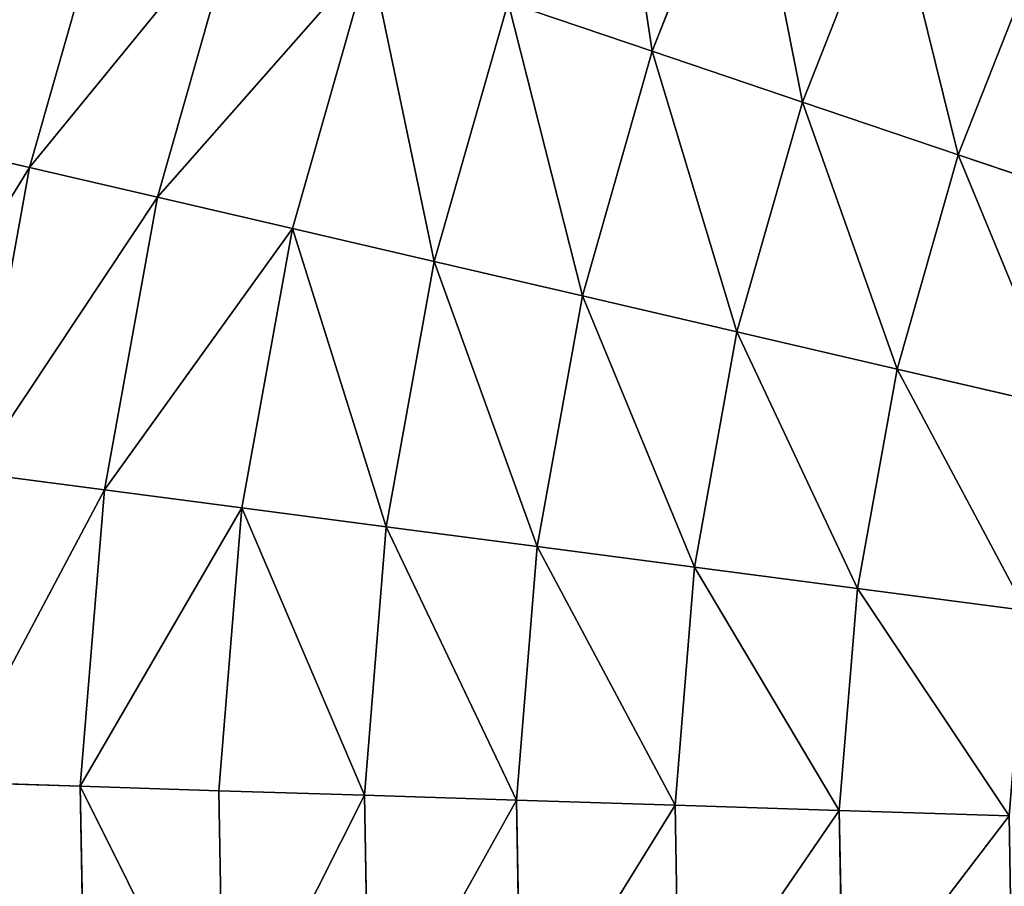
# Model space of a CAD drawing. Extents: x 5 to 965, y 4 to 104.
# Tile 173 of 256: x 232 to 245, y 54 to 64. Entities that reach past the tile are written whole.
import ezdxf

# ---------------------------------------------------------------- set-up
doc = ezdxf.new("R2010")
doc.units = 0
doc.layers.get('0').update_dxf_attribs({"color": 13, "linetype": 'CONTINUOUS'})

# ---------------------------------------------------------------- blocks, each defined once
blk = doc.blocks.new('COMPONENT_4')
for p, q in [((21.09168246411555, 63.03284604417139, 11.28925014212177), (19.95082409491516, 60.13895109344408, 11.28925014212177)), ((21.09168246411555, 63.0328460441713, 88.59029547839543), (19.95082409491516, 60.13895109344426, 88.59029547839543)), ((13.37805512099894, 62.36413452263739, 18.22010860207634), (12.33988516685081, 58.71739190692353, 18.22010860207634)), ((13.37805512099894, 62.36413452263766, 81.65943701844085), (12.33988516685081, 58.7173919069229, 81.65943701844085)), ((22.85670583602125, 62.23485711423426, 9.779396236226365), (21.78556498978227, 59.51780724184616, 9.779396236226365)), ((22.85670583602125, 62.23485711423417, 90.10014938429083), (21.78556498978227, 59.51780724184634, 90.10014938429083)), ((14.8982027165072, 61.84949491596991, 16.36182506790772), (13.90315633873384, 58.35423095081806, 16.36182506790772)), ((14.8982027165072, 61.84949491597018, 83.5177205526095), (13.90315633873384, 58.35423095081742, 83.5177205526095)), ((24.68719082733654, 61.40727217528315, 8.366292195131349), (23.688353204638, 58.87362625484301, 8.366292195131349)), ((24.68719082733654, 61.40727217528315, 91.51325342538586), (23.688353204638, 58.8736262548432, 91.51325342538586)), ((16.50298989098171, 61.30620093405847, 14.58443375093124), (15.55346814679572, 57.97084972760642, 14.58443375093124)), ((16.50298989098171, 61.30620093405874, 85.29511186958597), (15.55346814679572, 57.97084972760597, 85.29511186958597)), ((18.18855057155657, 60.73556141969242, 12.89221654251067), (17.28684484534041, 57.56817183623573, 12.89221654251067)), ((18.18855057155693, 60.73556141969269, 86.98732907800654), (17.28684484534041, 57.56817183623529, 86.98732907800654)), ((19.95082409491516, 60.13895109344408, 11.28925014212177), (18.18855057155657, 60.73556141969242, 12.89221654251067)), ((18.18855057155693, 60.73556141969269, 86.98732907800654), (19.95082409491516, 60.13895109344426, 88.59029547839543)), ((19.95082409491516, 60.13895109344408, 11.28925014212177), (19.09911057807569, 57.14716736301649, 11.28925014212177)), ((19.95082409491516, 60.13895109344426, 88.59029547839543), (19.09911057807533, 57.14716736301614, 88.59029547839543)), ((21.78556498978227, 59.51780724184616, 9.779396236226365), (19.95082409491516, 60.13895109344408, 11.28925014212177)), ((19.95082409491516, 60.13895109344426, 88.59029547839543), (21.78556498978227, 59.51780724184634, 90.10014938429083)), ((21.78556498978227, 59.51780724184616, 9.779396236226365), (20.98589943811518, 56.70885054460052, 9.779396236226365)), ((21.78556498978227, 59.51780724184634, 90.10014938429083), (20.98589943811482, 56.70885054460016, 90.10014938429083)), ((23.688353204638, 58.87362625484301, 8.366292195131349), (21.78556498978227, 59.51780724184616, 9.779396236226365)), ((21.78556498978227, 59.51780724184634, 90.10014938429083), (23.688353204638, 58.8736262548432, 91.51325342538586)), ((12.33988516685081, 58.71739190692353, 18.22010860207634), (10.86742068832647, 59.05945770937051, 20.15480758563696)), ((10.86742068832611, 59.05945770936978, 79.72473803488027), (12.33988516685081, 58.7173919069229, 81.65943701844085)), ((23.688353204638, 58.87362625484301, 8.366292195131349), (22.9426659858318, 56.25427732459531, 8.366292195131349)), ((23.688353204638, 58.8736262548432, 91.51325342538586), (22.9426659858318, 56.25427732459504, 91.51325342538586)), ((25.65460475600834, 58.20796002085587, 7.053342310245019), (23.688353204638, 58.87362625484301, 8.366292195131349)), ((23.688353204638, 58.8736262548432, 91.51325342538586), (25.65460475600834, 58.20796002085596, 92.82620331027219)), ((12.33988516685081, 58.71739190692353, 18.22010860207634), (11.66415756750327, 54.98645090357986, 18.22010860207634)), ((12.33988516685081, 58.7173919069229, 81.65943701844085), (11.66415756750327, 54.98645090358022, 81.65943701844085)), ((13.90315633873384, 58.35423095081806, 16.36182506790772), (12.33988516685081, 58.71739190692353, 18.22010860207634)), ((12.33988516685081, 58.7173919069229, 81.65943701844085), (13.90315633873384, 58.35423095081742, 83.5177205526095)), ((13.90315633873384, 58.35423095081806, 16.36182506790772), (13.25549715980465, 54.77826603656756, 16.36182506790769)), ((13.90315633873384, 58.35423095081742, 83.5177205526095), (13.25549715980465, 54.77826603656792, 83.5177205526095)), ((15.55346814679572, 57.97084972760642, 14.58443375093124), (13.90315633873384, 58.35423095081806, 16.36182506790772)), ((13.90315633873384, 58.35423095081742, 83.5177205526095), (15.55346814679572, 57.97084972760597, 85.29511186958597)), ((15.55346814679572, 57.97084972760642, 14.58443375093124), (14.93544019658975, 54.55848974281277, 14.58443375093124)), ((15.55346814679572, 57.97084972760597, 85.29511186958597), (14.93544019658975, 54.55848974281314, 85.29511186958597)), ((17.28684484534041, 57.56817183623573, 12.89221654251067), (15.55346814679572, 57.97084972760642, 14.58443375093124)), ((15.55346814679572, 57.97084972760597, 85.29511186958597), (17.28684484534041, 57.56817183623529, 86.98732907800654)), ((17.28684484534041, 57.56817183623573, 12.89221654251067), (16.69993954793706, 54.32765148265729, 12.89221654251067)), ((17.28684484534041, 57.56817183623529, 86.98732907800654), (16.69993954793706, 54.32765148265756, 86.98732907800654)), ((19.09911057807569, 57.14716736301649, 11.28925014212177), (17.28684484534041, 57.56817183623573, 12.89221654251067)), ((17.28684484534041, 57.56817183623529, 86.98732907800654), (19.09911057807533, 57.14716736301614, 88.59029547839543)), ((19.09911057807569, 57.14716736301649, 11.28925014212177), (18.54474438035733, 54.08630736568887, 11.28925014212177)), ((19.09911057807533, 57.14716736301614, 88.59029547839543), (18.54474438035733, 54.08630736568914, 88.59029547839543)), ((20.98589943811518, 56.70885054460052, 9.779396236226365), (19.09911057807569, 57.14716736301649, 11.28925014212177)), ((19.09911057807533, 57.14716736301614, 88.59029547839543), (20.98589943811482, 56.70885054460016, 90.10014938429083)), ((20.98589943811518, 56.70885054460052, 9.779396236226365), (20.46541039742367, 53.8350388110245, 9.779396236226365)), ((20.98589943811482, 56.70885054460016, 90.10014938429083), (20.46541039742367, 53.83503881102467, 90.10014938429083)), ((22.9426659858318, 56.25427732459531, 8.366292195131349), (20.98589943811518, 56.70885054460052, 9.779396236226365)), ((20.98589943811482, 56.70885054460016, 90.10014938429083), (22.9426659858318, 56.25427732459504, 91.51325342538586)), ((22.9426659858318, 56.25427732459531, 8.366292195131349), (22.45731054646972, 53.57445114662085, 8.366292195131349)), ((22.9426659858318, 56.25427732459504, 91.51325342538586), (22.45731054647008, 53.57445114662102, 91.51325342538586)), ((24.96469619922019, 55.78454280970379, 7.053342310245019), (22.9426659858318, 56.25427732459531, 8.366292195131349)), ((22.9426659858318, 56.25427732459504, 91.51325342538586), (24.96469619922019, 55.78454280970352, 92.82620331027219)), ((13.25549715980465, 54.77826603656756, 16.36182506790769), (11.66415756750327, 54.98645090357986, 18.22010860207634)), ((11.66415756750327, 54.98645090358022, 81.65943701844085), (13.25549715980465, 54.77826603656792, 83.5177205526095)), ((13.25549715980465, 54.77826603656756, 16.36182506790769), (12.96146249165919, 51.15603867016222, 16.36182506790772)), ((13.25549715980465, 54.77826603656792, 83.5177205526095), (12.96146249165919, 51.15603867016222, 83.5177205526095)), ((14.93544019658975, 54.55848974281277, 14.58443375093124), (13.25549715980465, 54.77826603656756, 16.36182506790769)), ((13.25549715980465, 54.77826603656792, 83.5177205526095), (14.93544019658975, 54.55848974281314, 85.29511186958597)), ((14.93544019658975, 54.55848974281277, 14.58443375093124), (14.65485798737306, 51.10198387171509, 14.58443375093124)), ((14.93544019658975, 54.55848974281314, 85.29511186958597), (14.65485798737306, 51.10198387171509, 85.29511186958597)), ((16.69993954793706, 54.32765148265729, 12.89221654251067), (14.93544019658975, 54.55848974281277, 14.58443375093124)), ((14.93544019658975, 54.55848974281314, 85.29511186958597), (16.69993954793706, 54.32765148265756, 86.98732907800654)), ((16.69993954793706, 54.32765148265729, 12.89221654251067), (16.43348689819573, 51.04520834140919, 12.89221654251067)), ((16.69993954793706, 54.32765148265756, 86.98732907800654), (16.43348689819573, 51.04520834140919, 86.98732907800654)), ((18.54474438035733, 54.08630736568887, 11.28925014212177), (16.69993954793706, 54.32765148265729, 12.89221654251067)), ((16.69993954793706, 54.32765148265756, 86.98732907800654), (18.54474438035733, 54.08630736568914, 88.59029547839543)), ((18.54474438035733, 54.08630736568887, 11.28925014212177), (18.29306435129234, 50.98584885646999, 11.28925014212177)), ((18.54474438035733, 54.08630736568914, 88.59029547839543), (18.29306435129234, 50.98584885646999, 88.59029547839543)), ((20.46541039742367, 53.8350388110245, 9.779396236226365), (18.54474438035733, 54.08630736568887, 11.28925014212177)), ((18.54474438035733, 54.08630736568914, 88.59029547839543), (20.46541039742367, 53.83503881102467, 90.10014938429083)), ((20.46541039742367, 53.8350388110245, 9.779396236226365), (20.22911046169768, 50.92404841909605, 9.779396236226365)), ((20.46541039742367, 53.83503881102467, 90.10014938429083), (20.22911046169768, 50.92404841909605, 90.10014938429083)), ((22.45731054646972, 53.57445114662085, 8.366292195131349), (20.46541039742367, 53.8350388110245, 9.779396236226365)), ((20.46541039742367, 53.83503881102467, 90.10014938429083), (22.45731054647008, 53.57445114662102, 91.51325342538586)), ((22.45731054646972, 53.57445114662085, 8.366292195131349), (22.23696112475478, 50.85995591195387, 8.366292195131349)), ((22.45731054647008, 53.57445114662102, 91.51325342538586), (22.23696112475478, 50.85995591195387, 91.51325342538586)), ((24.51564616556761, 53.30517215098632, 7.053342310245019), (22.45731054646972, 53.57445114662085, 8.366292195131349)), ((22.45731054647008, 53.57445114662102, 91.51325342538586), (24.51564616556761, 53.3051721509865, 92.82620331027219)), ((12.96146249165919, 51.15603867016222, 16.36182506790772), (11.35737994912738, 51.20724251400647, 18.22010860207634)), ((11.35737994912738, 51.20724251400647, 81.65943701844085), (12.96146249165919, 51.15603867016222, 83.5177205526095)), ((14.65485798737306, 51.10198387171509, 14.58443375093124), (12.96146249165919, 51.15603867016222, 16.36182506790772)), ((12.96146249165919, 51.15603867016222, 16.36182506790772), (13.02388404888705, 47.52243288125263, 16.36182506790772)), ((12.96146249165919, 51.15603867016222, 83.5177205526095), (14.65485798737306, 51.10198387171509, 85.29511186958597)), ((12.96146249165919, 51.15603867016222, 83.5177205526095), (13.02388404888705, 47.5224328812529, 83.5177205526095)), ((16.43348689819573, 51.04520834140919, 12.89221654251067), (14.65485798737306, 51.10198387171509, 14.58443375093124)), ((14.65485798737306, 51.10198387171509, 14.58443375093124), (14.71442367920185, 47.63462015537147, 14.58443375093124)), ((14.65485798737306, 51.10198387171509, 85.29511186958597), (16.43348689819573, 51.04520834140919, 86.98732907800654)), ((14.65485798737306, 51.10198387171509, 85.29511186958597), (14.71442367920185, 47.63462015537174, 85.29511186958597)), ((18.29306435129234, 50.98584885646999, 11.28925014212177), (16.43348689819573, 51.04520834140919, 12.89221654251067)), ((16.43348689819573, 51.04520834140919, 12.89221654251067), (16.49005298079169, 47.75245413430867, 12.89221654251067)), ((16.43348689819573, 51.04520834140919, 86.98732907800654), (18.29306435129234, 50.98584885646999, 88.59029547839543)), ((16.43348689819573, 51.04520834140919, 86.98732907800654), (16.49005298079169, 47.75245413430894, 86.98732907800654)), ((20.22911046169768, 50.92404841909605, 9.779396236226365), (18.29306435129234, 50.98584885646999, 11.28925014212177)), ((18.29306435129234, 50.98584885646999, 11.28925014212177), (18.3464943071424, 47.87565094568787, 11.28925014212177)), ((18.29306435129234, 50.98584885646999, 88.59029547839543), (20.22911046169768, 50.92404841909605, 90.10014938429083)), ((18.29306435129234, 50.98584885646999, 88.59029547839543), (18.3464943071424, 47.87565094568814, 88.59029547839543)), ((22.23696112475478, 50.85995591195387, 8.366292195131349), (20.22911046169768, 50.92404841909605, 9.779396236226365)), ((20.22911046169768, 50.92404841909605, 9.779396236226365), (20.27927532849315, 48.00391379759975, 9.779396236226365)), ((20.22911046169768, 50.92404841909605, 90.10014938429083), (22.23696112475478, 50.85995591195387, 91.51325342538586)), ((20.22911046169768, 50.92404841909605, 90.10014938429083), (20.27927532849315, 48.00391379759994, 90.10014938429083)), ((24.31177925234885, 50.79372573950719, 7.053342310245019), (22.23696112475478, 50.85995591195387, 8.366292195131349)), ((22.23696112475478, 50.85995591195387, 8.366292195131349), (22.28373980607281, 48.13693369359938, 8.366292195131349)), ((22.23696112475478, 50.85995591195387, 91.51325342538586), (24.31177925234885, 50.79372573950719, 92.82620331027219)), ((22.23696112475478, 50.85995591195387, 91.51325342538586), (22.28373980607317, 48.13693369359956, 91.51325342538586))]:
    blk.add_line(p, q)
mesh = blk.add_polyface()
corners = [(19.39637280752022, 63.79931653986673, 12.89221654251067), (19.95082409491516, 60.13895109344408, 11.28925014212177), (18.18855057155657, 60.73556141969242, 12.89221654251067), (21.09168246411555, 63.03284604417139, 11.28925014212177)]
mesh.append_faces([[corners[k] for k in face] for face in [(0, 1, 2), (1, 0, 3)]], dxfattribs={"vtx0": -1})
mesh = blk.add_polyface()
corners = [(19.95082409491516, 60.13895109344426, 88.59029547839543), (19.39637280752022, 63.79931653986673, 86.98732907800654), (18.18855057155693, 60.73556141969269, 86.98732907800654), (21.09168246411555, 63.0328460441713, 88.59029547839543)]
mesh.append_faces([[corners[k] for k in face] for face in [(0, 1, 2), (1, 0, 3)]], dxfattribs={"vtx0": -1})
mesh = blk.add_polyface()
corners = [(21.09168246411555, 63.03284604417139, 11.28925014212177), (21.78556498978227, 59.51780724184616, 9.779396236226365), (19.95082409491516, 60.13895109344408, 11.28925014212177), (22.85670583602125, 62.23485711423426, 9.779396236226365)]
mesh.append_faces([[corners[k] for k in face] for face in [(0, 1, 2), (1, 0, 3)]], dxfattribs={"vtx0": -1})
mesh = blk.add_polyface()
corners = [(21.78556498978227, 59.51780724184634, 90.10014938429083), (21.09168246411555, 63.0328460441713, 88.59029547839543), (19.95082409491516, 60.13895109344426, 88.59029547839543), (22.85670583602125, 62.23485711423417, 90.10014938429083)]
mesh.append_faces([[corners[k] for k in face] for face in [(0, 1, 2), (1, 0, 3)]], dxfattribs={"vtx0": -1})
mesh = blk.add_polyface()
corners = [(10.86742068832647, 59.05945770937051, 20.15480758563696), (13.37805512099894, 62.36413452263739, 18.22010860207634), (12.33988516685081, 58.71739190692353, 18.22010860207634), (11.94620927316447, 62.84887994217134, 20.15480758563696)]
mesh.append_faces([[corners[k] for k in face] for face in [(0, 1, 2), (1, 0, 3)]], dxfattribs={"vtx0": -1})
mesh = blk.add_polyface()
corners = [(13.37805512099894, 62.36413452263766, 81.65943701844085), (10.86742068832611, 59.05945770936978, 79.72473803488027), (12.33988516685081, 58.7173919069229, 81.65943701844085), (11.94620927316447, 62.84887994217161, 79.72473803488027)]
mesh.append_faces([[corners[k] for k in face] for face in [(0, 1, 2), (1, 0, 3)]], dxfattribs={"vtx0": -1})
mesh = blk.add_polyface()
corners = [(12.33988516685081, 58.71739190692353, 18.22010860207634), (14.8982027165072, 61.84949491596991, 16.36182506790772), (13.90315633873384, 58.35423095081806, 16.36182506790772), (13.37805512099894, 62.36413452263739, 18.22010860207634)]
mesh.append_faces([[corners[k] for k in face] for face in [(0, 1, 2), (1, 0, 3)]], dxfattribs={"vtx0": -1})
mesh = blk.add_polyface()
corners = [(14.8982027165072, 61.84949491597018, 83.5177205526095), (12.33988516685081, 58.7173919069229, 81.65943701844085), (13.90315633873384, 58.35423095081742, 83.5177205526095), (13.37805512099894, 62.36413452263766, 81.65943701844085)]
mesh.append_faces([[corners[k] for k in face] for face in [(0, 1, 2), (1, 0, 3)]], dxfattribs={"vtx0": -1})
mesh = blk.add_polyface()
corners = [(22.85670583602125, 62.23485711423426, 9.779396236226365), (23.688353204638, 58.87362625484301, 8.366292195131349), (21.78556498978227, 59.51780724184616, 9.779396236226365), (24.68719082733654, 61.40727217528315, 8.366292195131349)]
mesh.append_faces([[corners[k] for k in face] for face in [(0, 1, 2), (1, 0, 3)]], dxfattribs={"vtx0": -1})
mesh = blk.add_polyface()
corners = [(23.688353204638, 58.8736262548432, 91.51325342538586), (22.85670583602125, 62.23485711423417, 90.10014938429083), (21.78556498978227, 59.51780724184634, 90.10014938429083), (24.68719082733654, 61.40727217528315, 91.51325342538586)]
mesh.append_faces([[corners[k] for k in face] for face in [(0, 1, 2), (1, 0, 3)]], dxfattribs={"vtx0": -1})
mesh = blk.add_polyface()
corners = [(13.90315633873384, 58.35423095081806, 16.36182506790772), (16.50298989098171, 61.30620093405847, 14.58443375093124), (15.55346814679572, 57.97084972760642, 14.58443375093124), (14.8982027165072, 61.84949491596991, 16.36182506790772)]
mesh.append_faces([[corners[k] for k in face] for face in [(0, 1, 2), (1, 0, 3)]], dxfattribs={"vtx0": -1})
mesh = blk.add_polyface()
corners = [(16.50298989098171, 61.30620093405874, 85.29511186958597), (13.90315633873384, 58.35423095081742, 83.5177205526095), (15.55346814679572, 57.97084972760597, 85.29511186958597), (14.8982027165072, 61.84949491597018, 83.5177205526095)]
mesh.append_faces([[corners[k] for k in face] for face in [(0, 1, 2), (1, 0, 3)]], dxfattribs={"vtx0": -1})
mesh = blk.add_polyface()
corners = [(24.68719082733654, 61.40727217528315, 8.366292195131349), (25.65460475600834, 58.20796002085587, 7.053342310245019), (23.688353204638, 58.87362625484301, 8.366292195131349), (26.57872763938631, 60.55208495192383, 7.053342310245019)]
mesh.append_faces([[corners[k] for k in face] for face in [(0, 1, 2), (1, 0, 3)]], dxfattribs={"vtx0": -1})
mesh = blk.add_polyface()
corners = [(25.65460475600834, 58.20796002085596, 92.82620331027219), (24.68719082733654, 61.40727217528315, 91.51325342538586), (23.688353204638, 58.8736262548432, 91.51325342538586), (26.57872763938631, 60.55208495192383, 92.82620331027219)]
mesh.append_faces([[corners[k] for k in face] for face in [(0, 1, 2), (1, 0, 3)]], dxfattribs={"vtx0": -1})
mesh = blk.add_polyface()
corners = [(16.50298989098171, 61.30620093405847, 14.58443375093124), (17.28684484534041, 57.56817183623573, 12.89221654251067), (15.55346814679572, 57.97084972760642, 14.58443375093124), (18.18855057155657, 60.73556141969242, 12.89221654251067)]
mesh.append_faces([[corners[k] for k in face] for face in [(0, 1, 2), (1, 0, 3)]], dxfattribs={"vtx0": -1})
mesh = blk.add_polyface()
corners = [(17.28684484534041, 57.56817183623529, 86.98732907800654), (16.50298989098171, 61.30620093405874, 85.29511186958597), (15.55346814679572, 57.97084972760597, 85.29511186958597), (18.18855057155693, 60.73556141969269, 86.98732907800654)]
mesh.append_faces([[corners[k] for k in face] for face in [(0, 1, 2), (1, 0, 3)]], dxfattribs={"vtx0": -1})
mesh = blk.add_polyface()
corners = [(18.18855057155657, 60.73556141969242, 12.89221654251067), (19.09911057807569, 57.14716736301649, 11.28925014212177), (17.28684484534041, 57.56817183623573, 12.89221654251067), (19.95082409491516, 60.13895109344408, 11.28925014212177)]
mesh.append_faces([[corners[k] for k in face] for face in [(0, 1, 2), (1, 0, 3)]], dxfattribs={"vtx0": -1})
mesh = blk.add_polyface()
corners = [(19.09911057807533, 57.14716736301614, 88.59029547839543), (18.18855057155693, 60.73556141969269, 86.98732907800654), (17.28684484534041, 57.56817183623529, 86.98732907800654), (19.95082409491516, 60.13895109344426, 88.59029547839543)]
mesh.append_faces([[corners[k] for k in face] for face in [(0, 1, 2), (1, 0, 3)]], dxfattribs={"vtx0": -1})
mesh = blk.add_polyface()
corners = [(19.95082409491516, 60.13895109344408, 11.28925014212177), (20.98589943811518, 56.70885054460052, 9.779396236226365), (19.09911057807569, 57.14716736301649, 11.28925014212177), (21.78556498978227, 59.51780724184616, 9.779396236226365)]
mesh.append_faces([[corners[k] for k in face] for face in [(0, 1, 2), (1, 0, 3)]], dxfattribs={"vtx0": -1})
mesh = blk.add_polyface()
corners = [(20.98589943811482, 56.70885054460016, 90.10014938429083), (19.95082409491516, 60.13895109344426, 88.59029547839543), (19.09911057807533, 57.14716736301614, 88.59029547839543), (21.78556498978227, 59.51780724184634, 90.10014938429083)]
mesh.append_faces([[corners[k] for k in face] for face in [(0, 1, 2), (1, 0, 3)]], dxfattribs={"vtx0": -1})
mesh = blk.add_polyface()
corners = [(21.78556498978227, 59.51780724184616, 9.779396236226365), (22.9426659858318, 56.25427732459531, 8.366292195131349), (20.98589943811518, 56.70885054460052, 9.779396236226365), (23.688353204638, 58.87362625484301, 8.366292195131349)]
mesh.append_faces([[corners[k] for k in face] for face in [(0, 1, 2), (1, 0, 3)]], dxfattribs={"vtx0": -1})
mesh = blk.add_polyface()
corners = [(22.9426659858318, 56.25427732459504, 91.51325342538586), (21.78556498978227, 59.51780724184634, 90.10014938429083), (20.98589943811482, 56.70885054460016, 90.10014938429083), (23.688353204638, 58.8736262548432, 91.51325342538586)]
mesh.append_faces([[corners[k] for k in face] for face in [(0, 1, 2), (1, 0, 3)]], dxfattribs={"vtx0": -1})
mesh = blk.add_polyface()
corners = [(10.16525509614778, 55.18254280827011, 20.15480758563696), (12.33988516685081, 58.71739190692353, 18.22010860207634), (11.66415756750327, 54.98645090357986, 18.22010860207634), (10.86742068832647, 59.05945770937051, 20.15480758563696)]
mesh.append_faces([[corners[k] for k in face] for face in [(0, 1, 2), (1, 0, 3)]], dxfattribs={"vtx0": -1})
mesh = blk.add_polyface()
corners = [(12.33988516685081, 58.7173919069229, 81.65943701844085), (10.16525509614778, 55.18254280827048, 79.72473803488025), (11.66415756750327, 54.98645090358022, 81.65943701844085), (10.86742068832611, 59.05945770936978, 79.72473803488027)]
mesh.append_faces([[corners[k] for k in face] for face in [(0, 1, 2), (1, 0, 3)]], dxfattribs={"vtx0": -1})
mesh = blk.add_polyface()
corners = [(23.688353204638, 58.87362625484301, 8.366292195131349), (24.96469619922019, 55.78454280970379, 7.053342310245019), (22.9426659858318, 56.25427732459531, 8.366292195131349), (25.65460475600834, 58.20796002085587, 7.053342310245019)]
mesh.append_faces([[corners[k] for k in face] for face in [(0, 1, 2), (1, 0, 3)]], dxfattribs={"vtx0": -1})
mesh = blk.add_polyface()
corners = [(24.96469619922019, 55.78454280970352, 92.82620331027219), (23.688353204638, 58.8736262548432, 91.51325342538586), (22.9426659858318, 56.25427732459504, 91.51325342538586), (25.65460475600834, 58.20796002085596, 92.82620331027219)]
mesh.append_faces([[corners[k] for k in face] for face in [(0, 1, 2), (1, 0, 3)]], dxfattribs={"vtx0": -1})
mesh = blk.add_polyface()
corners = [(11.66415756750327, 54.98645090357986, 18.22010860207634), (13.90315633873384, 58.35423095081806, 16.36182506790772), (13.25549715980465, 54.77826603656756, 16.36182506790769), (12.33988516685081, 58.71739190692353, 18.22010860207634)]
mesh.append_faces([[corners[k] for k in face] for face in [(0, 1, 2), (1, 0, 3)]], dxfattribs={"vtx0": -1})
mesh = blk.add_polyface()
corners = [(13.90315633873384, 58.35423095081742, 83.5177205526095), (11.66415756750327, 54.98645090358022, 81.65943701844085), (13.25549715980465, 54.77826603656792, 83.5177205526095), (12.33988516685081, 58.7173919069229, 81.65943701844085)]
mesh.append_faces([[corners[k] for k in face] for face in [(0, 1, 2), (1, 0, 3)]], dxfattribs={"vtx0": -1})
mesh = blk.add_polyface()
corners = [(13.25549715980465, 54.77826603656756, 16.36182506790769), (15.55346814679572, 57.97084972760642, 14.58443375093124), (14.93544019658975, 54.55848974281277, 14.58443375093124), (13.90315633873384, 58.35423095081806, 16.36182506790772)]
mesh.append_faces([[corners[k] for k in face] for face in [(0, 1, 2), (1, 0, 3)]], dxfattribs={"vtx0": -1})
mesh = blk.add_polyface()
corners = [(15.55346814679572, 57.97084972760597, 85.29511186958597), (13.25549715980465, 54.77826603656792, 83.5177205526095), (14.93544019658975, 54.55848974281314, 85.29511186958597), (13.90315633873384, 58.35423095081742, 83.5177205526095)]
mesh.append_faces([[corners[k] for k in face] for face in [(0, 1, 2), (1, 0, 3)]], dxfattribs={"vtx0": -1})
mesh = blk.add_polyface()
corners = [(15.55346814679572, 57.97084972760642, 14.58443375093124), (16.69993954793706, 54.32765148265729, 12.89221654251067), (14.93544019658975, 54.55848974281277, 14.58443375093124), (17.28684484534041, 57.56817183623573, 12.89221654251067)]
mesh.append_faces([[corners[k] for k in face] for face in [(0, 1, 2), (1, 0, 3)]], dxfattribs={"vtx0": -1})
mesh = blk.add_polyface()
corners = [(16.69993954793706, 54.32765148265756, 86.98732907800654), (15.55346814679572, 57.97084972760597, 85.29511186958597), (14.93544019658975, 54.55848974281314, 85.29511186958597), (17.28684484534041, 57.56817183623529, 86.98732907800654)]
mesh.append_faces([[corners[k] for k in face] for face in [(0, 1, 2), (1, 0, 3)]], dxfattribs={"vtx0": -1})
mesh = blk.add_polyface()
corners = [(17.28684484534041, 57.56817183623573, 12.89221654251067), (18.54474438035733, 54.08630736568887, 11.28925014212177), (16.69993954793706, 54.32765148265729, 12.89221654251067), (19.09911057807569, 57.14716736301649, 11.28925014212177)]
mesh.append_faces([[corners[k] for k in face] for face in [(0, 1, 2), (1, 0, 3)]], dxfattribs={"vtx0": -1})
mesh = blk.add_polyface()
corners = [(18.54474438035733, 54.08630736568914, 88.59029547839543), (17.28684484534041, 57.56817183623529, 86.98732907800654), (16.69993954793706, 54.32765148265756, 86.98732907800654), (19.09911057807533, 57.14716736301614, 88.59029547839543)]
mesh.append_faces([[corners[k] for k in face] for face in [(0, 1, 2), (1, 0, 3)]], dxfattribs={"vtx0": -1})
mesh = blk.add_polyface()
corners = [(19.09911057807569, 57.14716736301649, 11.28925014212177), (20.46541039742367, 53.8350388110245, 9.779396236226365), (18.54474438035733, 54.08630736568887, 11.28925014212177), (20.98589943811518, 56.70885054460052, 9.779396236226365)]
mesh.append_faces([[corners[k] for k in face] for face in [(0, 1, 2), (1, 0, 3)]], dxfattribs={"vtx0": -1})
mesh = blk.add_polyface()
corners = [(20.46541039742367, 53.83503881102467, 90.10014938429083), (19.09911057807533, 57.14716736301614, 88.59029547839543), (18.54474438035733, 54.08630736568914, 88.59029547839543), (20.98589943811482, 56.70885054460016, 90.10014938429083)]
mesh.append_faces([[corners[k] for k in face] for face in [(0, 1, 2), (1, 0, 3)]], dxfattribs={"vtx0": -1})
mesh = blk.add_polyface()
corners = [(20.98589943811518, 56.70885054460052, 9.779396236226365), (22.45731054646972, 53.57445114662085, 8.366292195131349), (20.46541039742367, 53.8350388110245, 9.779396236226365), (22.9426659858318, 56.25427732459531, 8.366292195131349)]
mesh.append_faces([[corners[k] for k in face] for face in [(0, 1, 2), (1, 0, 3)]], dxfattribs={"vtx0": -1})
mesh = blk.add_polyface()
corners = [(22.45731054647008, 53.57445114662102, 91.51325342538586), (20.98589943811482, 56.70885054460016, 90.10014938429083), (20.46541039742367, 53.83503881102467, 90.10014938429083), (22.9426659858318, 56.25427732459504, 91.51325342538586)]
mesh.append_faces([[corners[k] for k in face] for face in [(0, 1, 2), (1, 0, 3)]], dxfattribs={"vtx0": -1})
mesh = blk.add_polyface()
corners = [(22.9426659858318, 56.25427732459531, 8.366292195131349), (24.51564616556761, 53.30517215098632, 7.053342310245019), (22.45731054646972, 53.57445114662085, 8.366292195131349), (24.96469619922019, 55.78454280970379, 7.053342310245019)]
mesh.append_faces([[corners[k] for k in face] for face in [(0, 1, 2), (1, 0, 3)]], dxfattribs={"vtx0": -1})
mesh = blk.add_polyface()
corners = [(24.51564616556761, 53.3051721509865, 92.82620331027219), (22.9426659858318, 56.25427732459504, 91.51325342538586), (22.45731054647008, 53.57445114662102, 91.51325342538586), (24.96469619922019, 55.78454280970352, 92.82620331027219)]
mesh.append_faces([[corners[k] for k in face] for face in [(0, 1, 2), (1, 0, 3)]], dxfattribs={"vtx0": -1})
mesh = blk.add_polyface()
corners = [(11.35737994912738, 51.20724251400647, 18.22010860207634), (13.25549715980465, 54.77826603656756, 16.36182506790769), (12.96146249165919, 51.15603867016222, 16.36182506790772), (11.66415756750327, 54.98645090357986, 18.22010860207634)]
mesh.append_faces([[corners[k] for k in face] for face in [(0, 1, 2), (1, 0, 3)]], dxfattribs={"vtx0": -1})
mesh = blk.add_polyface()
corners = [(13.25549715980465, 54.77826603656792, 83.5177205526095), (11.35737994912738, 51.20724251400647, 81.65943701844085), (12.96146249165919, 51.15603867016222, 83.5177205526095), (11.66415756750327, 54.98645090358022, 81.65943701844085)]
mesh.append_faces([[corners[k] for k in face] for face in [(0, 1, 2), (1, 0, 3)]], dxfattribs={"vtx0": -1})
mesh = blk.add_polyface()
corners = [(12.96146249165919, 51.15603867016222, 16.36182506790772), (14.93544019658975, 54.55848974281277, 14.58443375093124), (14.65485798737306, 51.10198387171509, 14.58443375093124), (13.25549715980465, 54.77826603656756, 16.36182506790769)]
mesh.append_faces([[corners[k] for k in face] for face in [(0, 1, 2), (1, 0, 3)]], dxfattribs={"vtx0": -1})
mesh = blk.add_polyface()
corners = [(14.93544019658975, 54.55848974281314, 85.29511186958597), (12.96146249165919, 51.15603867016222, 83.5177205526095), (14.65485798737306, 51.10198387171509, 85.29511186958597), (13.25549715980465, 54.77826603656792, 83.5177205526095)]
mesh.append_faces([[corners[k] for k in face] for face in [(0, 1, 2), (1, 0, 3)]], dxfattribs={"vtx0": -1})
mesh = blk.add_polyface()
corners = [(14.93544019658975, 54.55848974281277, 14.58443375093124), (16.43348689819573, 51.04520834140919, 12.89221654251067), (14.65485798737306, 51.10198387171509, 14.58443375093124), (16.69993954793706, 54.32765148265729, 12.89221654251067)]
mesh.append_faces([[corners[k] for k in face] for face in [(0, 1, 2), (1, 0, 3)]], dxfattribs={"vtx0": -1})
mesh = blk.add_polyface()
corners = [(16.43348689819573, 51.04520834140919, 86.98732907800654), (14.93544019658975, 54.55848974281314, 85.29511186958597), (14.65485798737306, 51.10198387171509, 85.29511186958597), (16.69993954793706, 54.32765148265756, 86.98732907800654)]
mesh.append_faces([[corners[k] for k in face] for face in [(0, 1, 2), (1, 0, 3)]], dxfattribs={"vtx0": -1})
mesh = blk.add_polyface()
corners = [(16.69993954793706, 54.32765148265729, 12.89221654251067), (18.29306435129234, 50.98584885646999, 11.28925014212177), (16.43348689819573, 51.04520834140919, 12.89221654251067), (18.54474438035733, 54.08630736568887, 11.28925014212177)]
mesh.append_faces([[corners[k] for k in face] for face in [(0, 1, 2), (1, 0, 3)]], dxfattribs={"vtx0": -1})
mesh = blk.add_polyface()
corners = [(18.29306435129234, 50.98584885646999, 88.59029547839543), (16.69993954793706, 54.32765148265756, 86.98732907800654), (16.43348689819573, 51.04520834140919, 86.98732907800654), (18.54474438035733, 54.08630736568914, 88.59029547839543)]
mesh.append_faces([[corners[k] for k in face] for face in [(0, 1, 2), (1, 0, 3)]], dxfattribs={"vtx0": -1})
mesh = blk.add_polyface()
corners = [(18.54474438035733, 54.08630736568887, 11.28925014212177), (20.22911046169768, 50.92404841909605, 9.779396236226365), (18.29306435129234, 50.98584885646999, 11.28925014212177), (20.46541039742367, 53.8350388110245, 9.779396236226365)]
mesh.append_faces([[corners[k] for k in face] for face in [(0, 1, 2), (1, 0, 3)]], dxfattribs={"vtx0": -1})
mesh = blk.add_polyface()
corners = [(20.22911046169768, 50.92404841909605, 90.10014938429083), (18.54474438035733, 54.08630736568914, 88.59029547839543), (18.29306435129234, 50.98584885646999, 88.59029547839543), (20.46541039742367, 53.83503881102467, 90.10014938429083)]
mesh.append_faces([[corners[k] for k in face] for face in [(0, 1, 2), (1, 0, 3)]], dxfattribs={"vtx0": -1})
mesh = blk.add_polyface()
corners = [(20.46541039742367, 53.8350388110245, 9.779396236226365), (22.23696112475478, 50.85995591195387, 8.366292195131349), (20.22911046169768, 50.92404841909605, 9.779396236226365), (22.45731054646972, 53.57445114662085, 8.366292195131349)]
mesh.append_faces([[corners[k] for k in face] for face in [(0, 1, 2), (1, 0, 3)]], dxfattribs={"vtx0": -1})
mesh = blk.add_polyface()
corners = [(22.23696112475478, 50.85995591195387, 91.51325342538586), (20.46541039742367, 53.83503881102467, 90.10014938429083), (20.22911046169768, 50.92404841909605, 90.10014938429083), (22.45731054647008, 53.57445114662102, 91.51325342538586)]
mesh.append_faces([[corners[k] for k in face] for face in [(0, 1, 2), (1, 0, 3)]], dxfattribs={"vtx0": -1})
mesh = blk.add_polyface()
corners = [(22.45731054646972, 53.57445114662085, 8.366292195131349), (24.31177925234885, 50.79372573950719, 7.053342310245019), (22.23696112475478, 50.85995591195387, 8.366292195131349), (24.51564616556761, 53.30517215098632, 7.053342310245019)]
mesh.append_faces([[corners[k] for k in face] for face in [(0, 1, 2), (1, 0, 3)]], dxfattribs={"vtx0": -1})
mesh = blk.add_polyface()
corners = [(24.31177925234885, 50.79372573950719, 92.82620331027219), (22.45731054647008, 53.57445114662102, 91.51325342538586), (22.23696112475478, 50.85995591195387, 91.51325342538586), (24.51564616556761, 53.3051721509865, 92.82620331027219)]
mesh.append_faces([[corners[k] for k in face] for face in [(0, 1, 2), (1, 0, 3)]], dxfattribs={"vtx0": -1})
mesh = blk.add_polyface()
corners = [(11.35737994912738, 51.20724251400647, 18.22010860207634), (13.02388404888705, 47.52243288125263, 16.36182506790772), (11.42250674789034, 47.41616258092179, 18.22010860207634), (12.96146249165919, 51.15603867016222, 16.36182506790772)]
mesh.append_faces([[corners[k] for k in face] for face in [(0, 1, 2), (1, 0, 3)]], dxfattribs={"vtx0": -1})
mesh = blk.add_polyface()
corners = [(13.02388404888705, 47.5224328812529, 83.5177205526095), (11.35737994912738, 51.20724251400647, 81.65943701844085), (11.42250674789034, 47.41616258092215, 81.65943701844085), (12.96146249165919, 51.15603867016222, 83.5177205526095)]
mesh.append_faces([[corners[k] for k in face] for face in [(0, 1, 2), (1, 0, 3)]], dxfattribs={"vtx0": -1})
mesh = blk.add_polyface()
corners = [(12.96146249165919, 51.15603867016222, 16.36182506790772), (14.71442367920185, 47.63462015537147, 14.58443375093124), (13.02388404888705, 47.52243288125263, 16.36182506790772), (14.65485798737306, 51.10198387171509, 14.58443375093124)]
mesh.append_faces([[corners[k] for k in face] for face in [(0, 1, 2), (1, 0, 3)]], dxfattribs={"vtx0": -1})
mesh = blk.add_polyface()
corners = [(14.71442367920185, 47.63462015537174, 85.29511186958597), (12.96146249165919, 51.15603867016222, 83.5177205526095), (13.02388404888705, 47.5224328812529, 83.5177205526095), (14.65485798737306, 51.10198387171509, 85.29511186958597)]
mesh.append_faces([[corners[k] for k in face] for face in [(0, 1, 2), (1, 0, 3)]], dxfattribs={"vtx0": -1})
mesh = blk.add_polyface()
corners = [(16.43348689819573, 51.04520834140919, 12.89221654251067), (14.71442367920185, 47.63462015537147, 14.58443375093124), (14.65485798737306, 51.10198387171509, 14.58443375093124), (16.49005298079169, 47.75245413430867, 12.89221654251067)]
mesh.append_faces([[corners[k] for k in face] for face in [(0, 1, 2), (1, 0, 3)]], dxfattribs={"vtx0": -1})
mesh = blk.add_polyface()
corners = [(14.71442367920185, 47.63462015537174, 85.29511186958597), (16.43348689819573, 51.04520834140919, 86.98732907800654), (14.65485798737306, 51.10198387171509, 85.29511186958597), (16.49005298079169, 47.75245413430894, 86.98732907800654)]
mesh.append_faces([[corners[k] for k in face] for face in [(0, 1, 2), (1, 0, 3)]], dxfattribs={"vtx0": -1})
mesh = blk.add_polyface()
corners = [(18.29306435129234, 50.98584885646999, 11.28925014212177), (16.49005298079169, 47.75245413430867, 12.89221654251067), (16.43348689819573, 51.04520834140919, 12.89221654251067), (18.3464943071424, 47.87565094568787, 11.28925014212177)]
mesh.append_faces([[corners[k] for k in face] for face in [(0, 1, 2), (1, 0, 3)]], dxfattribs={"vtx0": -1})
mesh = blk.add_polyface()
corners = [(16.49005298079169, 47.75245413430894, 86.98732907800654), (18.29306435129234, 50.98584885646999, 88.59029547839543), (16.43348689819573, 51.04520834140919, 86.98732907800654), (18.3464943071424, 47.87565094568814, 88.59029547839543)]
mesh.append_faces([[corners[k] for k in face] for face in [(0, 1, 2), (1, 0, 3)]], dxfattribs={"vtx0": -1})
mesh = blk.add_polyface()
corners = [(20.22911046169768, 50.92404841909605, 9.779396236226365), (18.3464943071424, 47.87565094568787, 11.28925014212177), (18.29306435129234, 50.98584885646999, 11.28925014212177), (20.27927532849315, 48.00391379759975, 9.779396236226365)]
mesh.append_faces([[corners[k] for k in face] for face in [(0, 1, 2), (1, 0, 3)]], dxfattribs={"vtx0": -1})
mesh = blk.add_polyface()
corners = [(18.3464943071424, 47.87565094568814, 88.59029547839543), (20.22911046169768, 50.92404841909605, 90.10014938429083), (18.29306435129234, 50.98584885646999, 88.59029547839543), (20.27927532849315, 48.00391379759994, 90.10014938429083)]
mesh.append_faces([[corners[k] for k in face] for face in [(0, 1, 2), (1, 0, 3)]], dxfattribs={"vtx0": -1})
mesh = blk.add_polyface()
corners = [(22.23696112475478, 50.85995591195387, 8.366292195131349), (20.27927532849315, 48.00391379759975, 9.779396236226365), (20.22911046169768, 50.92404841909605, 9.779396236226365), (22.28373980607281, 48.13693369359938, 8.366292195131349)]
mesh.append_faces([[corners[k] for k in face] for face in [(0, 1, 2), (1, 0, 3)]], dxfattribs={"vtx0": -1})
mesh = blk.add_polyface()
corners = [(20.27927532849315, 48.00391379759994, 90.10014938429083), (22.23696112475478, 50.85995591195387, 91.51325342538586), (20.22911046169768, 50.92404841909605, 90.10014938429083), (22.28373980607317, 48.13693369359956, 91.51325342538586)]
mesh.append_faces([[corners[k] for k in face] for face in [(0, 1, 2), (1, 0, 3)]], dxfattribs={"vtx0": -1})
mesh = blk.add_polyface()
corners = [(24.31177925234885, 50.79372573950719, 7.053342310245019), (22.28373980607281, 48.13693369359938, 8.366292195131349), (22.23696112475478, 50.85995591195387, 8.366292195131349), (24.35505880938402, 48.27439017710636, 7.053342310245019)]
mesh.append_faces([[corners[k] for k in face] for face in [(0, 1, 2), (1, 0, 3)]], dxfattribs={"vtx0": -1})
mesh = blk.add_polyface()
corners = [(22.28373980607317, 48.13693369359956, 91.51325342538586), (24.31177925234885, 50.79372573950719, 92.82620331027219), (22.23696112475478, 50.85995591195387, 91.51325342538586), (24.35505880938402, 48.27439017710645, 92.82620331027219)]
mesh.append_faces([[corners[k] for k in face] for face in [(0, 1, 2), (1, 0, 3)]], dxfattribs={"vtx0": -1})
blk = doc.blocks.new('COMPONENT_5')
blk.add_blockref('COMPONENT_4', (0, 0))
blk = doc.blocks.new('GROUP_9')
blk.add_blockref('COMPONENT_5', (135.0000000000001, 0))
blk = doc.blocks.new('GROUP_14')
blk.add_blockref('GROUP_9', (79.91759314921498, 0))

msp = doc.modelspace()

# ---------------------------------------------------------------- block references
msp.add_blockref('GROUP_14', (5.360500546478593, 3.573054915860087, 2.907641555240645))

doc.saveas('drawing.dxf')
